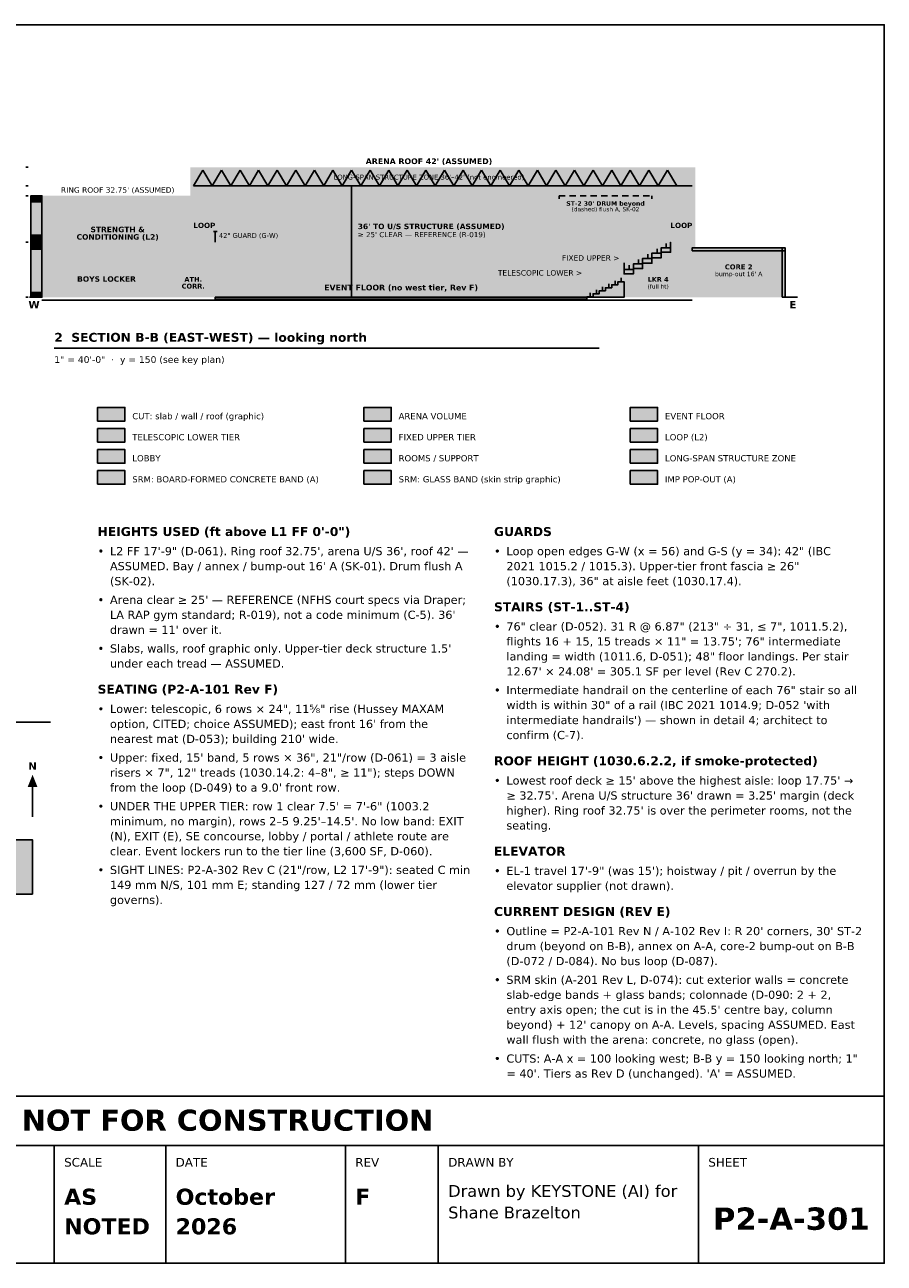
# Model space of a CAD drawing. Header units: inches. Extents: x 0.5 to 16.5, y 0.5 to 10.5.
# Tile 3 of 3: x 9.6 to 16.5, y 0.5 to 10.5. Entities that reach past the tile are written whole.
import ezdxf
from ezdxf.enums import TextEntityAlignment as Align

# ---------------------------------------------------------------- set-up
doc = ezdxf.new("R2010")
doc.units = ezdxf.units.IN
doc.header["$MEASUREMENT"] = 0
for name, color, linetype in [('A-ANNO-TEXT', 7, 'Continuous'), ('A-SECT-CUTL', 7, 'Continuous'), ('A-SECT-DATM', 7, 'Continuous'), ('A-SECT-FILL', 7, 'Continuous'), ('A-SECT-GUAR', 7, 'Continuous'), ('A-SECT-HIDN', 7, 'Continuous'), ('A-SECT-IDEN', 7, 'Continuous'), ('G-ANNO-TTLB', 7, 'Continuous')]:
    doc.layers.add(name, color=color, linetype=linetype)
doc.styles.add('KS-BOLD', font='DejaVuSans-Bold.ttf')
doc.styles.add('KS-REG', font='DejaVuSans.ttf')

msp = doc.modelspace()

# ---------------------------------------------------------------- hatches: boundary and pattern name
at = {"layer": 'A-ANNO-TEXT', "true_color": 0x000000}
msp.add_hatch(color=7, dxfattribs=at).paths.add_polyline_path([(9.585, 4.344), (9.625, 4.444), (9.665, 4.344)])
at = {"layer": 'A-SECT-CUTL', "true_color": 0x3c3c3c}
for points in [[(10.9, 9.094), (10.925, 9.094), (10.925, 9.35), (10.9, 9.35)], [(10.925, 9.325), (14.95, 9.325), (14.95, 9.35), (10.925, 9.35)], [(14.95, 8.3), (14.975, 8.3), (14.975, 9.35), (14.95, 9.35)], [(9.675, 8.3), (9.7, 8.3), (9.7, 9.119), (9.675, 9.119)], [(9.7, 9.094), (10.925, 9.094), (10.925, 9.119), (9.7, 9.119)], [(10.912, 8.744), (10.938, 8.744), (10.938, 9.094), (10.912, 9.094)], [(9.7, 8.719), (11.1, 8.719), (11.1, 8.744), (9.7, 8.744)], [(10.731, 8.3), (10.756, 8.3), (10.756, 8.719), (10.731, 8.719)], [(14.775, 8.719), (14.95, 8.719), (14.95, 8.744), (14.775, 8.744)], [(14.375, 8.3), (14.4, 8.3), (14.4, 8.488), (14.375, 8.488)], [(14.4, 8.3), (14.425, 8.3), (14.425, 8.488), (14.4, 8.488)]]:
    msp.add_hatch(color=7, dxfattribs=at).paths.add_polyline_path(points)
at = {"layer": 'A-SECT-CUTL', "true_color": 0xc9c6be}
for points in [[(9.612, 9.069), (9.7, 9.069), (9.7, 9.119), (9.612, 9.119)], [(9.612, 8.688), (9.7, 8.688), (9.7, 8.8), (9.612, 8.8)], [(9.612, 8.3), (9.7, 8.3), (9.7, 8.338), (9.612, 8.338)]]:
    msp.add_hatch(color=7, dxfattribs=at).paths.add_polyline_path(points)
at = {"layer": 'A-SECT-CUTL', "true_color": 0x4f6a7d}
for points in [[(9.612, 8.8), (9.7, 8.8), (9.7, 9.069), (9.612, 9.069)], [(9.612, 8.338), (9.7, 8.338), (9.7, 8.688), (9.612, 8.688)]]:
    msp.add_hatch(color=7, dxfattribs=at).paths.add_polyline_path(points)
at = {"layer": 'A-SECT-CUTL', "true_color": 0xa7b3c3}
msp.add_hatch(color=7, dxfattribs=at).paths.add_polyline_path([(14.4, 8.525), (14.475, 8.525), (14.475, 8.569), (14.55, 8.569), (14.55, 8.613), (14.625, 8.613), (14.625, 8.656), (14.7, 8.656), (14.7, 8.7), (14.775, 8.7), (14.775, 8.744), (14.775, 8.719), (14.775, 8.663), (14.7, 8.663), (14.7, 8.619), (14.625, 8.619), (14.625, 8.575), (14.55, 8.575), (14.55, 8.531), (14.475, 8.531), (14.475, 8.488), (14.4, 8.488)])
at = {"layer": 'A-SECT-CUTL', "true_color": 0xb0b0b0}
for points in [[(14.95, 8.675), (15.7, 8.675), (15.7, 8.7), (14.95, 8.7)], [(15.675, 8.3), (15.7, 8.3), (15.7, 8.7), (15.675, 8.7)]]:
    msp.add_hatch(color=7, dxfattribs=at).paths.add_polyline_path(points)
at = {"layer": 'A-SECT-CUTL', "true_color": 0xd88a8a}
msp.add_hatch(color=7, dxfattribs=at).paths.add_polyline_path([(14.1, 8.3), (14.1, 8.304), (14.15, 8.304), (14.15, 8.328), (14.2, 8.328), (14.2, 8.352), (14.25, 8.352), (14.25, 8.376), (14.3, 8.376), (14.3, 8.401), (14.35, 8.401), (14.35, 8.425), (14.4, 8.425), (14.4, 8.3)])
at = {"layer": 'A-SECT-CUTL', "true_color": 0xd9b77e}
msp.add_hatch(color=7, dxfattribs=at).paths.add_polyline_path([(11.1, 8.285), (14.1, 8.285), (14.1, 8.3), (11.1, 8.3)])
at = {"layer": 'A-SECT-FILL', "true_color": 0xcfcfcf}
for points in [[(10.925, 9.2), (14.95, 9.2), (14.95, 9.35), (10.925, 9.35)], [(14.45, 6.96), (14.67, 6.96), (14.67, 7.07), (14.45, 7.07)]]:
    msp.add_hatch(color=7, dxfattribs=at).paths.add_polyline_path(points)
at = {"layer": 'A-SECT-FILL', "true_color": 0xe8f0f8}
for points in [[(10.925, 8.3), (14.95, 8.3), (14.95, 9.2), (10.925, 9.2)], [(12.3, 7.3), (12.52, 7.3), (12.52, 7.41), (12.3, 7.41)]]:
    msp.add_hatch(color=7, dxfattribs=at).paths.add_polyline_path(points)
at = {"layer": 'A-SECT-FILL', "true_color": 0xf0ece4}
for points in [[(9.7, 8.744), (10.925, 8.744), (10.925, 9.094), (9.7, 9.094)], [(9.7, 8.3), (11.1, 8.3), (11.1, 8.719), (9.7, 8.719)], [(14.4, 8.3), (14.95, 8.3), (14.95, 8.719), (14.775, 8.719), (14.775, 8.663), (14.7, 8.663), (14.7, 8.619), (14.625, 8.619), (14.625, 8.575), (14.55, 8.575), (14.55, 8.531), (14.475, 8.531), (14.475, 8.488), (14.4, 8.488)], [(14.95, 8.3), (15.675, 8.3), (15.675, 8.675), (14.95, 8.675)], [(12.3, 6.96), (12.52, 6.96), (12.52, 7.07), (12.3, 7.07)]]:
    msp.add_hatch(color=7, dxfattribs=at).paths.add_polyline_path(points)
at = {"layer": 'A-SECT-FILL', "true_color": 0xc8693a}
for points in [[(10.925, 8.744), (11.1, 8.744), (11.1, 8.753), (10.925, 8.753)], [(14.775, 8.744), (14.95, 8.744), (14.95, 8.753), (14.775, 8.753)], [(14.45, 7.13), (14.67, 7.13), (14.67, 7.24), (14.45, 7.24)]]:
    msp.add_hatch(color=7, dxfattribs=at).paths.add_polyline_path(points)
at = {"layer": 'A-SECT-FILL', "true_color": 0x3c3c3c}
msp.add_hatch(color=7, dxfattribs=at).paths.add_polyline_path([(10.15, 7.3), (10.37, 7.3), (10.37, 7.41), (10.15, 7.41)])
at = {"layer": 'A-SECT-FILL', "true_color": 0xd9b77e}
msp.add_hatch(color=7, dxfattribs=at).paths.add_polyline_path([(14.45, 7.3), (14.67, 7.3), (14.67, 7.41), (14.45, 7.41)])
at = {"layer": 'A-SECT-FILL', "true_color": 0xd88a8a}
msp.add_hatch(color=7, dxfattribs=at).paths.add_polyline_path([(10.15, 7.13), (10.37, 7.13), (10.37, 7.24), (10.15, 7.24)])
at = {"layer": 'A-SECT-FILL', "true_color": 0xa7b3c3}
msp.add_hatch(color=7, dxfattribs=at).paths.add_polyline_path([(12.3, 7.13), (12.52, 7.13), (12.52, 7.24), (12.3, 7.24)])
at = {"layer": 'A-SECT-FILL', "true_color": 0xf5e7c6}
msp.add_hatch(color=7, dxfattribs=at).paths.add_polyline_path([(10.15, 6.96), (10.37, 6.96), (10.37, 7.07), (10.15, 7.07)])
at = {"layer": 'A-SECT-FILL', "true_color": 0xc9c6be}
msp.add_hatch(color=7, dxfattribs=at).paths.add_polyline_path([(10.15, 6.79), (10.37, 6.79), (10.37, 6.9), (10.15, 6.9)])
at = {"layer": 'A-SECT-FILL', "true_color": 0x4f6a7d}
msp.add_hatch(color=7, dxfattribs=at).paths.add_polyline_path([(12.3, 6.79), (12.52, 6.79), (12.52, 6.9), (12.3, 6.9)])
at = {"layer": 'A-SECT-FILL', "true_color": 0xb0b0b0}
for points in [[(14.45, 6.79), (14.67, 6.79), (14.67, 6.9), (14.45, 6.9)], [(9.625, 3.48), (9.625, 3.918), (9.391, 3.918), (9.391, 3.48), (9.625, 3.48)]]:
    msp.add_hatch(color=7, dxfattribs=at).paths.add_polyline_path(points)

# ---------------------------------------------------------------- linework, layer by layer
at = {"layer": 'A-ANNO-TEXT'}
for p, q in [((9.8, 7.89), (14.2, 7.89)), ((7.07, 4.87), (9.77, 4.87)), ((9.625, 4.104), (9.625, 4.404))]:
    msp.add_line(p, q, dxfattribs=at)
at = {"layer": 'A-SECT-CUTL'}
for p, q in [((10.925, 9.2), (14.95, 9.2)), ((9.6, 8.3), (9.7, 8.3)), ((15.7, 8.3), (15.8, 8.3)), ((9.7, 8.275), (14.95, 8.275))]:
    msp.add_line(p, q, dxfattribs=at)
for points in [[(9.612, 9.069), (9.7, 9.069), (9.7, 9.119), (9.612, 9.119)], [(9.612, 8.8), (9.7, 8.8), (9.7, 9.069), (9.612, 9.069)], [(9.612, 8.688), (9.7, 8.688), (9.7, 8.8), (9.612, 8.8)], [(14.4, 8.525), (14.475, 8.525), (14.475, 8.569), (14.55, 8.569), (14.55, 8.613), (14.625, 8.613), (14.625, 8.656), (14.7, 8.656), (14.7, 8.7), (14.775, 8.7), (14.775, 8.744), (14.775, 8.719), (14.775, 8.663), (14.7, 8.663), (14.7, 8.619), (14.625, 8.619), (14.625, 8.575), (14.55, 8.575), (14.55, 8.531), (14.475, 8.531), (14.475, 8.488), (14.4, 8.488)], [(14.95, 8.675), (15.7, 8.675), (15.7, 8.7), (14.95, 8.7)], [(15.675, 8.3), (15.7, 8.3), (15.7, 8.7), (15.675, 8.7)], [(9.612, 8.338), (9.7, 8.338), (9.7, 8.688), (9.612, 8.688)], [(14.1, 8.3), (14.1, 8.304), (14.15, 8.304), (14.15, 8.328), (14.2, 8.328), (14.2, 8.352), (14.25, 8.352), (14.25, 8.376), (14.3, 8.376), (14.3, 8.401), (14.35, 8.401), (14.35, 8.425), (14.4, 8.425), (14.4, 8.3)], [(9.612, 8.3), (9.7, 8.3), (9.7, 8.338), (9.612, 8.338)], [(11.1, 8.285), (14.1, 8.285), (14.1, 8.3), (11.1, 8.3)]]:
    msp.add_lwpolyline(points, close=True, dxfattribs=at)
at = {"layer": 'A-SECT-DATM'}
for p, q in [((9.59, 9.35), (9.57, 9.35)), ((9.59, 9.2), (9.57, 9.2)), ((12.175, 9.2), (12.225, 9.2)), ((12.2, 8.3), (12.2, 9.2)), ((9.59, 9.119), (9.57, 9.119)), ((9.59, 8.744), (9.57, 8.744)), ((9.59, 8.3), (9.57, 8.3)), ((12.175, 8.3), (12.225, 8.3))]:
    msp.add_line(p, q, dxfattribs=at)
at = {"layer": 'A-SECT-FILL'}
for p, q in [((10.925, 9.2), (11, 9.325)), ((11, 9.325), (11.075, 9.2)), ((11.075, 9.2), (11.15, 9.325)), ((11.15, 9.325), (11.225, 9.2)), ((11.225, 9.2), (11.3, 9.325)), ((11.3, 9.325), (11.375, 9.2)), ((11.375, 9.2), (11.45, 9.325)), ((11.45, 9.325), (11.525, 9.2)), ((11.525, 9.2), (11.6, 9.325)), ((11.6, 9.325), (11.675, 9.2)), ((11.675, 9.2), (11.75, 9.325)), ((11.75, 9.325), (11.825, 9.2)), ((11.825, 9.2), (11.9, 9.325)), ((11.9, 9.325), (11.975, 9.2)), ((11.975, 9.2), (12.05, 9.325)), ((12.05, 9.325), (12.125, 9.2)), ((12.125, 9.2), (12.2, 9.325)), ((12.2, 9.325), (12.275, 9.2)), ((12.275, 9.2), (12.35, 9.325)), ((12.35, 9.325), (12.425, 9.2)), ((12.425, 9.2), (12.5, 9.325)), ((12.5, 9.325), (12.575, 9.2)), ((12.575, 9.2), (12.65, 9.325)), ((12.65, 9.325), (12.725, 9.2)), ((12.725, 9.2), (12.8, 9.325)), ((12.8, 9.325), (12.875, 9.2)), ((12.875, 9.2), (12.95, 9.325)), ((12.95, 9.325), (13.025, 9.2)), ((13.025, 9.2), (13.1, 9.325)), ((13.1, 9.325), (13.175, 9.2)), ((13.175, 9.2), (13.25, 9.325)), ((13.25, 9.325), (13.325, 9.2)), ((13.325, 9.2), (13.4, 9.325)), ((13.4, 9.325), (13.475, 9.2)), ((13.475, 9.2), (13.55, 9.325)), ((13.55, 9.325), (13.625, 9.2)), ((13.625, 9.2), (13.7, 9.325)), ((13.7, 9.325), (13.775, 9.2)), ((13.775, 9.2), (13.85, 9.325)), ((13.85, 9.325), (13.925, 9.2)), ((13.925, 9.2), (14, 9.325)), ((14, 9.325), (14.075, 9.2)), ((14.075, 9.2), (14.15, 9.325)), ((14.15, 9.325), (14.225, 9.2)), ((14.225, 9.2), (14.3, 9.325)), ((14.3, 9.325), (14.375, 9.2)), ((14.375, 9.2), (14.45, 9.325)), ((14.45, 9.325), (14.525, 9.2)), ((14.525, 9.2), (14.6, 9.325)), ((14.6, 9.325), (14.675, 9.2)), ((14.675, 9.2), (14.75, 9.325)), ((14.75, 9.325), (14.825, 9.2)), ((14.741, 8.7), (14.741, 8.735)), ((14.516, 8.569), (14.516, 8.604)), ((14.591, 8.613), (14.591, 8.648)), ((14.666, 8.656), (14.666, 8.691)), ((14.441, 8.525), (14.441, 8.56)), ((14.277, 8.376), (14.277, 8.408)), ((14.328, 8.401), (14.328, 8.432)), ((14.377, 8.425), (14.377, 8.456)), ((14.127, 8.304), (14.127, 8.335)), ((14.177, 8.328), (14.177, 8.359)), ((14.227, 8.352), (14.227, 8.383))]:
    msp.add_line(p, q, dxfattribs=at)
for points in [[(10.15, 7.3), (10.37, 7.3), (10.37, 7.41), (10.15, 7.41)], [(12.3, 7.3), (12.52, 7.3), (12.52, 7.41), (12.3, 7.41)], [(14.45, 7.3), (14.67, 7.3), (14.67, 7.41), (14.45, 7.41)], [(10.15, 7.13), (10.37, 7.13), (10.37, 7.24), (10.15, 7.24)], [(12.3, 7.13), (12.52, 7.13), (12.52, 7.24), (12.3, 7.24)], [(14.45, 7.13), (14.67, 7.13), (14.67, 7.24), (14.45, 7.24)], [(10.15, 6.96), (10.37, 6.96), (10.37, 7.07), (10.15, 7.07)], [(12.3, 6.96), (12.52, 6.96), (12.52, 7.07), (12.3, 7.07)], [(14.45, 6.96), (14.67, 6.96), (14.67, 7.07), (14.45, 7.07)], [(10.15, 6.79), (10.37, 6.79), (10.37, 6.9), (10.15, 6.9)], [(12.3, 6.79), (12.52, 6.79), (12.52, 6.9), (12.3, 6.9)], [(14.45, 6.79), (14.67, 6.79), (14.67, 6.9), (14.45, 6.9)], [(9.625, 3.48), (9.625, 3.918), (9.391, 3.918), (9.391, 3.48), (9.625, 3.48)]]:
    msp.add_lwpolyline(points, close=True, dxfattribs=at)
at = {"layer": 'A-SECT-GUAR'}
for p, q in [((11.085, 8.831), (11.115, 8.831)), ((11.1, 8.744), (11.1, 8.831)), ((14.4, 8.525), (14.4, 8.579))]:
    msp.add_line(p, q, dxfattribs=at)
at = {"layer": 'A-SECT-HIDN'}
for p, q in [((13.875, 9.094), (13.875, 9.119)), ((13.875, 9.119), (13.925, 9.119)), ((13.96, 9.119), (14.01, 9.119)), ((14.045, 9.119), (14.095, 9.119)), ((14.13, 9.119), (14.18, 9.119)), ((14.215, 9.119), (14.265, 9.119)), ((14.3, 9.119), (14.35, 9.119)), ((14.385, 9.119), (14.435, 9.119)), ((14.47, 9.119), (14.52, 9.119)), ((14.555, 9.119), (14.605, 9.119)), ((14.625, 9.094), (14.625, 9.119))]:
    msp.add_line(p, q, dxfattribs=at)
at = {"layer": 'G-ANNO-TTLB'}
for p, q in [((0.5, 1.45), (16.5, 1.45)), ((9.8, 0.5), (9.8, 1.45)), ((10.7, 0.5), (10.7, 1.45)), ((12.15, 0.5), (12.15, 1.45)), ((12.9, 0.5), (12.9, 1.45)), ((15, 0.5), (15, 1.45))]:
    msp.add_line(p, q, dxfattribs=at)
for points in [[(0.5, 0.5), (16.5, 0.5), (16.5, 10.5), (0.5, 10.5)], [(0.5, 1.45), (16.5, 1.45), (16.5, 1.85), (0.5, 1.85)]]:
    msp.add_lwpolyline(points, close=True, dxfattribs=at)

# ---------------------------------------------------------------- texts
at = {"layer": 'A-ANNO-TEXT'}
for s, height, style, p in [('2  SECTION B-B (EAST-WEST) — looking north', 0.072, 'KS-BOLD', (9.8, 7.94)), ('1" = 40\'-0"  ·  y = 150 (see key plan)', 0.054, 'KS-REG', (9.8, 7.77)), ('CUT: slab / wall / roof (graphic)', 0.05, 'KS-REG', (10.43, 7.315)), ('ARENA VOLUME', 0.05, 'KS-REG', (12.58, 7.315)), ('EVENT FLOOR', 0.05, 'KS-REG', (14.73, 7.315)), ('LOOP (L2)', 0.05, 'KS-REG', (14.73, 7.145)), ('TELESCOPIC LOWER TIER', 0.05, 'KS-REG', (10.43, 7.145)), ('FIXED UPPER TIER', 0.05, 'KS-REG', (12.58, 7.145)), ('LOBBY', 0.05, 'KS-REG', (10.43, 6.975)), ('ROOMS / SUPPORT', 0.05, 'KS-REG', (12.58, 6.975)), ('LONG-SPAN STRUCTURE ZONE', 0.05, 'KS-REG', (14.73, 6.975)), ('SRM: BOARD-FORMED CONCRETE BAND (A)', 0.05, 'KS-REG', (10.43, 6.805)), ('SRM: GLASS BAND (skin strip graphic)', 0.05, 'KS-REG', (12.58, 6.805)), ('IMP POP-OUT (A)', 0.05, 'KS-REG', (14.73, 6.805)), ('HEIGHTS USED (ft above L1 FF 0\'-0")', 0.072, 'KS-BOLD', (10.15, 6.372)), ('GUARDS', 0.072, 'KS-BOLD', (13.35, 6.372)), ('•', 0.066, 'KS-REG', (10.15, 6.217)), ('L2 FF 17\'-9" (D-061). Ring roof 32.75\', arena U/S 36\', roof 42\' —', 0.066, 'KS-REG', (10.25, 6.217)), ('•', 0.066, 'KS-REG', (13.35, 6.217)), ('Loop open edges G-W (x = 56) and G-S (y = 34): 42" (IBC', 0.066, 'KS-REG', (13.45, 6.217)), ("ASSUMED. Bay / annex / bump-out 16' A (SK-01). Drum flush A", 0.066, 'KS-REG', (10.25, 6.096)), ('2021 1015.2 / 1015.3). Upper-tier front fascia ≥ 26"', 0.066, 'KS-REG', (13.45, 6.096)), ('(SK-02).', 0.066, 'KS-REG', (10.25, 5.975)), ('(1030.17.3), 36" at aisle feet (1030.17.4).', 0.066, 'KS-REG', (13.45, 5.975)), ('•', 0.066, 'KS-REG', (10.15, 5.824)), ("Arena clear ≥ 25' — REFERENCE (NFHS court specs via Draper;", 0.066, 'KS-REG', (10.25, 5.824)), ('STAIRS (ST-1..ST-4)', 0.072, 'KS-BOLD', (13.35, 5.764)), ("LA RAP gym standard; R-019), not a code minimum (C-5). 36'", 0.066, 'KS-REG', (10.25, 5.703)), ("drawn = 11' over it.", 0.066, 'KS-REG', (10.25, 5.582)), ('•', 0.066, 'KS-REG', (13.35, 5.609)), ('76" clear (D-052). 31 R @ 6.87" (213" ÷ 31, ≤ 7", 1011.5.2),', 0.066, 'KS-REG', (13.45, 5.609)), ("Slabs, walls, roof graphic only. Upper-tier deck structure 1.5'", 0.066, 'KS-REG', (10.25, 5.431)), ('flights 16 + 15, 15 treads × 11" = 13.75\'; 76" intermediate', 0.066, 'KS-REG', (13.45, 5.488)), ('•', 0.066, 'KS-REG', (10.15, 5.431)), ('landing = width (1011.6, D-051); 48" floor landings. Per stair', 0.066, 'KS-REG', (13.45, 5.367)), ('under each tread — ASSUMED.', 0.066, 'KS-REG', (10.25, 5.31)), ("12.67' × 24.08' = 305.1 SF per level (Rev C 270.2).", 0.066, 'KS-REG', (13.45, 5.246)), ('SEATING (P2-A-101 Rev F)', 0.072, 'KS-BOLD', (10.15, 5.099)), ('•', 0.066, 'KS-REG', (13.35, 5.095)), ('Intermediate handrail on the centerline of each 76" stair so all', 0.066, 'KS-REG', (13.45, 5.095)), ('Lower: telescopic, 6 rows × 24", 11⅝" rise (Hussey MAXAM', 0.066, 'KS-REG', (10.25, 4.943)), ('width is within 30" of a rail (IBC 2021 1014.9; D-052 \'with', 0.066, 'KS-REG', (13.45, 4.974)), ('•', 0.066, 'KS-REG', (10.15, 4.943)), ("intermediate handrails') — shown in detail 4; architect to", 0.066, 'KS-REG', (13.45, 4.853)), ("option, CITED; choice ASSUMED); east front 16' from the", 0.066, 'KS-REG', (10.25, 4.822)), ('confirm (C-7).', 0.066, 'KS-REG', (13.45, 4.732)), ("nearest mat (D-053); building 210' wide.", 0.066, 'KS-REG', (10.25, 4.701)), ('Upper: fixed, 15\' band, 5 rows × 36", 21"/row (D-061) = 3 aisle', 0.066, 'KS-REG', (10.25, 4.55)), ('ROOF HEIGHT (1030.6.2.2, if smoke-protected)', 0.072, 'KS-BOLD', (13.35, 4.521)), ('•', 0.066, 'KS-REG', (10.15, 4.55)), ('risers × 7", 12" treads (1030.14.2: 4–8", ≥ 11"); steps DOWN', 0.066, 'KS-REG', (10.25, 4.429)), ('•', 0.066, 'KS-REG', (13.35, 4.365)), ("Lowest roof deck ≥ 15' above the highest aisle: loop 17.75' →", 0.066, 'KS-REG', (13.45, 4.365)), ("from the loop (D-049) to a 9.0' front row.", 0.066, 'KS-REG', (10.25, 4.308)), ("≥ 32.75'. Arena U/S structure 36' drawn = 3.25' margin (deck", 0.066, 'KS-REG', (13.45, 4.244)), ('UNDER THE UPPER TIER: row 1 clear 7.5\' = 7\'-6" (1003.2', 0.066, 'KS-REG', (10.25, 4.157)), ('•', 0.066, 'KS-REG', (10.15, 4.157)), ("minimum, no margin), rows 2–5 9.25'–14.5'. No low band: EXIT", 0.066, 'KS-REG', (10.25, 4.036)), ("higher). Ring roof 32.75' is over the perimeter rooms, not the", 0.066, 'KS-REG', (13.45, 4.123)), ('seating.', 0.066, 'KS-REG', (13.45, 4.002)), ('(N), EXIT (E), SE concourse, lobby / portal / athlete route are', 0.066, 'KS-REG', (10.25, 3.915)), ('clear. Event lockers run to the tier line (3,600 SF, D-060).', 0.066, 'KS-REG', (10.25, 3.794)), ('ELEVATOR', 0.072, 'KS-BOLD', (13.35, 3.791)), ('SIGHT LINES: P2-A-302 Rev C (21"/row, L2 17\'-9"): seated C min', 0.066, 'KS-REG', (10.25, 3.643)), ('EL-1 travel 17\'-9" (was 15\'); hoistway / pit / overrun by the', 0.066, 'KS-REG', (13.45, 3.636)), ('•', 0.066, 'KS-REG', (10.15, 3.643)), ('•', 0.066, 'KS-REG', (13.35, 3.636)), ('149 mm N/S, 101 mm E; standing 127 / 72 mm (lower tier', 0.066, 'KS-REG', (10.25, 3.522)), ('elevator supplier (not drawn).', 0.066, 'KS-REG', (13.45, 3.515)), ('governs).', 0.066, 'KS-REG', (10.25, 3.401)), ('CURRENT DESIGN (REV E)', 0.072, 'KS-BOLD', (13.35, 3.304)), ("Outline = P2-A-101 Rev N / A-102 Rev I: R 20' corners, 30' ST-2", 0.066, 'KS-REG', (13.45, 3.149)), ('•', 0.066, 'KS-REG', (13.35, 3.149)), ('drum (beyond on B-B), annex on A-A, core-2 bump-out on B-B', 0.066, 'KS-REG', (13.45, 3.028)), ('(D-072 / D-084). No bus loop (D-087).', 0.066, 'KS-REG', (13.45, 2.907)), ('SRM skin (A-201 Rev L, D-074): cut exterior walls = concrete', 0.066, 'KS-REG', (13.45, 2.756)), ('•', 0.066, 'KS-REG', (13.35, 2.756)), ('slab-edge bands + glass bands; colonnade (D-090: 2 + 2,', 0.066, 'KS-REG', (13.45, 2.635)), ("entry axis open; the cut is in the 45.5' centre bay, column", 0.066, 'KS-REG', (13.45, 2.514)), ("beyond) + 12' canopy on A-A. Levels, spacing ASSUMED. East", 0.066, 'KS-REG', (13.45, 2.393)), ('wall flush with the arena: concrete, no glass (open).', 0.066, 'KS-REG', (13.45, 2.272)), ('•', 0.066, 'KS-REG', (13.35, 2.12)), ('CUTS: A-A x = 100 looking west; B-B y = 150 looking north; 1"', 0.066, 'KS-REG', (13.45, 2.12)), ("= 40'. Tiers as Rev D (unchanged). 'A' = ASSUMED.", 0.066, 'KS-REG', (13.45, 1.999))]:
    msp.add_text(s, height=height, dxfattribs=dict(at, style=style)).set_placement(p)
at = {"layer": 'A-ANNO-TEXT', "style": 'KS-BOLD'}
msp.add_text('N', height=0.06, dxfattribs=at).set_placement((9.625, 4.484), align=Align.CENTER)
at = {"layer": 'A-SECT-DATM'}
for s, height, style, p in [("36' TO U/S STRUCTURE (ASSUMED)", 0.044, 'KS-BOLD', (12.25, 8.85)), ("≥ 25' CLEAR — REFERENCE (R-019)", 0.042, 'KS-REG', (12.25, 8.785))]:
    msp.add_text(s, height=height, dxfattribs=dict(at, style=style)).set_placement(p)
at = {"layer": 'A-SECT-GUAR', "style": 'KS-REG'}
msp.add_text('42" GUARD (G-W)', height=0.039, dxfattribs=at).set_placement((11.13, 8.779))
at = {"layer": 'A-SECT-IDEN'}
for s, height, style, p in [("ARENA ROOF 42' (ASSUMED)", 0.046, 'KS-BOLD', (12.825, 9.375)), ("LONG-SPAN STRUCTURE ZONE 36'–42' (not engineered)", 0.04, 'KS-REG', (12.825, 9.25)), ("RING ROOF 32.75' (ASSUMED)", 0.044, 'KS-REG', (10.312, 9.144)), ("ST-2 30' DRUM beyond", 0.036, 'KS-BOLD', (14.25, 9.039)), ('(dashed) flush A, SK-02', 0.034, 'KS-REG', (14.25, 8.994)), ('LOOP', 0.042, 'KS-BOLD', (11.012, 8.859)), ('LOOP', 0.042, 'KS-BOLD', (14.863, 8.859)), ('CONDITIONING (L2)', 0.044, 'KS-BOLD', (10.312, 8.765)), ('STRENGTH &', 0.044, 'KS-BOLD', (10.312, 8.825)), ("bump-out 16' A", 0.036, 'KS-REG', (15.325, 8.47)), ('CORE 2', 0.04, 'KS-BOLD', (15.325, 8.525)), ('BOYS LOCKER', 0.044, 'KS-BOLD', (10.222, 8.425)), ('CORR.', 0.039, 'KS-BOLD', (10.922, 8.37)), ('ATH.', 0.039, 'KS-BOLD', (10.922, 8.425)), ('EVENT FLOOR (no west tier, Rev F)', 0.046, 'KS-BOLD', (12.6, 8.355)), ('(full ht)', 0.034, 'KS-REG', (14.675, 8.37)), ('LKR 4', 0.038, 'KS-BOLD', (14.675, 8.425)), ('W', 0.06, 'KS-BOLD', (9.637, 8.21)), ('E', 0.06, 'KS-BOLD', (15.762, 8.21))]:
    msp.add_text(s, height=height, dxfattribs=dict(at, style=style)).set_placement(p, align=Align.CENTER)
at = {"layer": 'A-SECT-IDEN', "style": 'KS-REG'}
for s, p in [('FIXED UPPER >', (14.363, 8.595)), ('TELESCOPIC LOWER >', (14.062, 8.475))]:
    msp.add_text(s, height=0.044, dxfattribs=at).set_placement(p, align=Align.RIGHT)
at = {"layer": 'G-ANNO-TTLB', "style": 'KS-BOLD'}
for s, height, p in [('PRELIMINARY — CONCEPTUAL DESIGN — NOT FOR CONSTRUCTION', 0.17, (8.5, 1.57)), ('P2-A-301', 0.18, (15.75, 0.77))]:
    msp.add_text(s, height=height, dxfattribs=at).set_placement(p, align=Align.CENTER)
at = {"layer": 'G-ANNO-TTLB'}
for s, height, style, p in [('SCALE', 0.07, 'KS-REG', (9.88, 1.28)), ('DATE', 0.07, 'KS-REG', (10.78, 1.28)), ('REV', 0.07, 'KS-REG', (12.23, 1.28)), ('DRAWN BY', 0.07, 'KS-REG', (12.98, 1.28)), ('SHEET', 0.07, 'KS-REG', (15.08, 1.28)), ('AS', 0.13, 'KS-BOLD', (9.88, 0.972)), ('October', 0.13, 'KS-BOLD', (10.78, 0.972)), ('F', 0.13, 'KS-BOLD', (12.23, 0.972)), ('Drawn by KEYSTONE (AI) for', 0.095, 'KS-REG', (12.98, 1.036)), ('Shane Brazelton', 0.095, 'KS-REG', (12.98, 0.862)), ('NOTED', 0.13, 'KS-BOLD', (9.88, 0.733)), ('2026', 0.13, 'KS-BOLD', (10.78, 0.733))]:
    msp.add_text(s, height=height, dxfattribs=dict(at, style=style)).set_placement(p)

doc.saveas('drawing.dxf')
